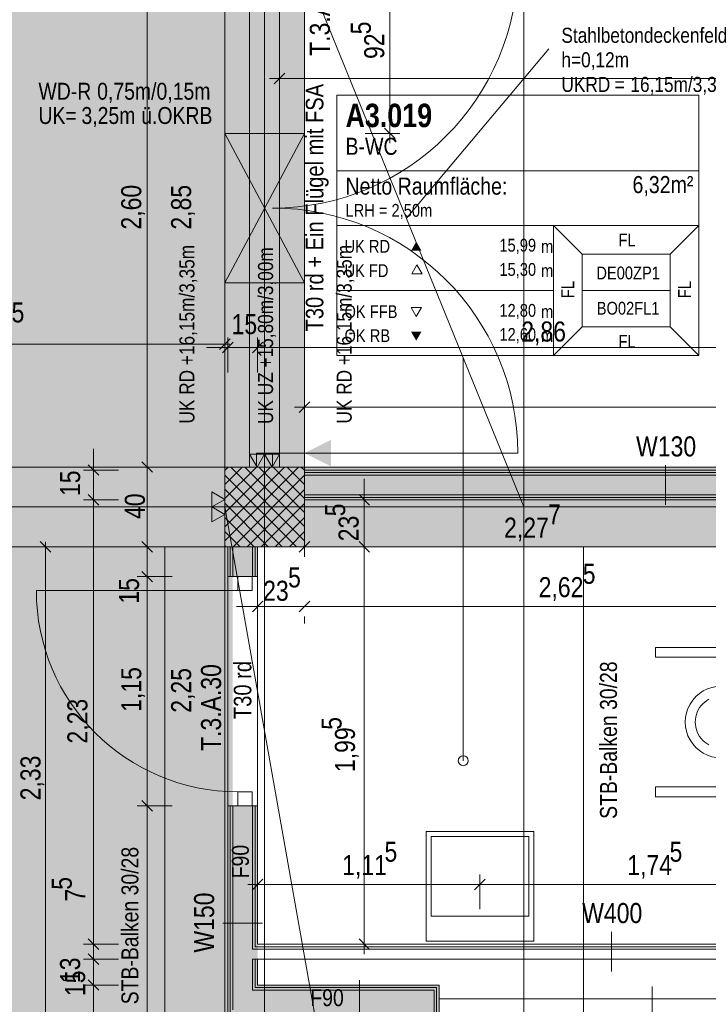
# Model space of a CAD drawing. Extents: x -620 to 300, y 62 to 1112.
# Tile 66 of 71: x -481 to -412, y 725 to 824. Entities that reach past the tile are written whole.
import ezdxf
from ezdxf.lldxf.tags import DXFTag

# ---------------------------------------------------------------- set-up
doc = ezdxf.new("R2010")
doc.units = 0
doc.layers.get('0').update_dxf_attribs({"lineweight": 13})
for name, color, linetype, lineweight, true_color in [('00 -Bauelemente -Dämmung innen', 7, 'Continuous', 9, 0xff7fe6), ('00 -Bauelemente -Gipskarton', 7, 'Continuous', 9, 0xff7fe6), ('30 -33 Aussenwände- 3 Aussenstützen', 7, 'Continuous', 50, 0x0000dd), ('30 -34 Innenwände- 11 Durchbruch', 4, 'Continuous', 9, 0x00ffff), ('30 -34 Innenwände- 2 nichttragend', 7, 'Continuous', 18, 0xff7fe6), ('30 -34 Innenwände- 4 Türen_Fenster', 7, 'Continuous', 15, 0x9955ff), ('30 -35 Decken- 1 Konstruktion-Träger- Stahlbeton', 7, 'grob-A06GA1998I', 13, 0x33aa00), ('30 -35 Decken- 1 Konstruktion-Träger- Stahlbeton -Ortbeton', 7, 'grob-A06GA1998I', 13, 0x33aa00), ('40 -41 Abwasser_Wasser_Gas- 1 Abwasser + sanitäre Anlagen', 7, 'Continuous', 9, 0xff6633), ('70 -72 Beschriftung- 1 Beschriftung allgemein', 7, 'Continuous', 9, 0xff6633), ('70 -72 Beschriftung- 2 Beschriftung Bauteile', 7, 'Continuous', 9, 0x9999ff), ('70 -75 Raumstempel- 1 Raumstempel', 1, 'Continuous', 50, 0xff0000), ('70 -75 Raumstempel-2 Verweislinie', 3, 'Continuous', 9, 0x00ff00), ('70 -76 Bemaßung- 2 Allgemein', 7, 'Continuous', 5, 0x6666cc), ('iwb_Layout BA_Markierung', 7, 'Continuous', 9, 0xbadcdc), ('iwb_Schraffur_F90_feuerbestaendig', 1, 'Continuous', 13, 0xff0000), ('iwb_Schraffur_Unterzug', 7, 'Continuous', 5, 0xffffcc)]:
    doc.layers.add(name, color=color, linetype=linetype, lineweight=lineweight, true_color=true_color)
for name, color, linetype, lineweight in [('70 -71 Achsen- 1 Gebäudeachsen', 7, 'STRICHPUNKT2-A06GA19A8I', 18), ('70 -75 Raumstempel- 3 Wandstempel', 7, 'Continuous', 50), ('Keine', 7, 'Continuous', 9), ('Keine-1', 7, 'Continuous', 15)]:
    doc.layers.add(name, color=color, linetype=linetype, lineweight=lineweight)
doc.styles.get("Standard").update_dxf_attribs({"font": 'ARIALN.TTF'})
tags = doc.linetypes.add('fein_strichliert-A06GA19B8I', pattern=[4, 1, -2, 1]).pattern_tags.tags
tags[8:9] = [DXFTag(74, 4), DXFTag(75, 0), DXFTag(340, '0'), DXFTag(46, 0.0), DXFTag(50, 0.0), DXFTag(44, 0.0), DXFTag(45, 0.0)]
tags[6:7] = [DXFTag(74, 4), DXFTag(75, 0), DXFTag(340, '0'), DXFTag(46, 0.0), DXFTag(50, 0.0), DXFTag(44, 0.0), DXFTag(45, 0.0)]
tags[4:5] = [DXFTag(74, 4), DXFTag(75, 0), DXFTag(340, '0'), DXFTag(46, 0.0), DXFTag(50, 0.0), DXFTag(44, 0.0), DXFTag(45, 0.0)]
tags = doc.linetypes.add('grob-A06GA1998I', pattern=[14, 3, -8, 3]).pattern_tags.tags
tags[8:9] = [DXFTag(74, 4), DXFTag(75, 0), DXFTag(340, '0'), DXFTag(46, 0.0), DXFTag(50, 0.0), DXFTag(44, 0.0), DXFTag(45, 0.0)]
tags[6:7] = [DXFTag(74, 4), DXFTag(75, 0), DXFTag(340, '0'), DXFTag(46, 0.0), DXFTag(50, 0.0), DXFTag(44, 0.0), DXFTag(45, 0.0)]
tags[4:5] = [DXFTag(74, 4), DXFTag(75, 0), DXFTag(340, '0'), DXFTag(46, 0.0), DXFTag(50, 0.0), DXFTag(44, 0.0), DXFTag(45, 0.0)]
tags = doc.linetypes.add('STRICHPUNKT2-A06GA19A8I', pattern=[12.7, 6.35, -3.175, 0, -3.175]).pattern_tags.tags
tags[10:11] = [DXFTag(74, 4), DXFTag(75, 0), DXFTag(340, '0'), DXFTag(46, 0.0), DXFTag(50, 0.0), DXFTag(44, 0.0), DXFTag(45, 0.0)]
tags[8:9] = [DXFTag(74, 4), DXFTag(75, 0), DXFTag(340, '0'), DXFTag(46, 0.0), DXFTag(50, 0.0), DXFTag(44, 0.0), DXFTag(45, 0.0)]
tags[6:7] = [DXFTag(74, 4), DXFTag(75, 0), DXFTag(340, '0'), DXFTag(46, 0.0), DXFTag(50, 0.0), DXFTag(44, 0.0), DXFTag(45, 0.0)]
tags[4:5] = [DXFTag(74, 4), DXFTag(75, 0), DXFTag(340, '0'), DXFTag(46, 0.0), DXFTag(50, 0.0), DXFTag(44, 0.0), DXFTag(45, 0.0)]

# ---------------------------------------------------------------- blocks, each defined once
blk = doc.blocks.new('Polygon-A06GA1918I')
at = {"color": 0, "linetype": 'ByBlock', "lineweight": -2, "ltscale": 0.13}
blk.add_solid([(-459.485, 86.607), (-538.631, 86.396), (-459.318, 1083.814), (-538.631, 1083.814)], dxfattribs=at)
blk = doc.blocks.new('Referenz-A06GA19C8I')
at = {"layer": '00 -Bauelemente -Dämmung innen', "color": 0, "linetype": 'Continuous', "lineweight": -2, "ltscale": 0.13}
for p, q in [((-452.176, 777.814), (-295.176, 777.814)), ((-452.176, 775.814), (-399.176, 775.814)), ((-459.376, 770.614), (-459.376, 767.614)), ((-457.376, 770.614), (-457.376, 767.614)), ((-459.376, 744.614), (-459.376, 724.114)), ((-457.376, 744.614), (-457.376, 730.214)), ((-399.176, 730.214), (-457.376, 730.214)), ((-456.876, 729.214), (-457.376, 729.214)), ((-457.376, 729.214), (-457.376, 726.114)), ((-398.176, 729.214), (-456.876, 729.214)), ((-439.176, 726.114), (-457.376, 726.114)), ((-439.176, 687.264), (-439.176, 726.114)), ((-438.676, 725.214), (-394.176, 725.214))]:
    blk.add_line(p, q, dxfattribs=at)
at = {"layer": '00 -Bauelemente -Gipskarton', "color": 0, "linetype": 'Continuous', "lineweight": -2, "ltscale": 0.13}
for p, q in [((-452.176, 778.314), (-295.176, 778.314)), ((-452.176, 778.064), (-295.176, 778.064)), ((-452.176, 777.814), (-295.176, 777.814)), ((-452.176, 775.814), (-399.176, 775.814)), ((-452.176, 775.564), (-399.426, 775.564)), ((-452.176, 775.314), (-399.676, 775.314)), ((-459.876, 770.614), (-459.876, 767.614)), ((-459.626, 770.614), (-459.626, 767.614)), ((-459.376, 770.614), (-459.376, 767.614)), ((-457.376, 770.614), (-457.376, 767.614)), ((-457.126, 770.614), (-457.126, 767.614)), ((-456.876, 770.614), (-456.876, 767.614)), ((-459.876, 744.614), (-459.876, 723.614)), ((-459.626, 744.614), (-459.626, 723.864)), ((-459.376, 744.614), (-459.376, 724.114)), ((-457.376, 744.614), (-457.376, 730.214)), ((-457.126, 744.614), (-457.126, 730.464)), ((-456.876, 744.614), (-456.876, 730.714)), ((-399.426, 730.464), (-457.126, 730.464)), ((-399.676, 730.714), (-456.876, 730.714)), ((-399.176, 730.214), (-457.376, 730.214)), ((-457.376, 729.214), (-457.376, 726.114)), ((-457.126, 729.214), (-457.126, 726.364)), ((-456.876, 729.214), (-456.876, 726.614)), ((-438.676, 726.614), (-456.876, 726.614)), ((-438.676, 687.764), (-438.676, 726.614)), ((-439.176, 726.114), (-457.376, 726.114)), ((-438.926, 726.364), (-457.126, 726.364)), ((-439.176, 687.264), (-439.176, 726.114)), ((-438.926, 687.514), (-438.926, 726.364))]:
    blk.add_line(p, q, dxfattribs=at)
at = {"layer": '30 -33 Aussenwände- 3 Aussenstützen', "color": 0, "lineweight": -2}
for p, q in [((-460.176, 778.27), (-459.832, 778.614)), ((-460.176, 776.856), (-458.418, 778.614)), ((-460.176, 775.441), (-457.004, 778.614)), ((-460.176, 774.027), (-455.59, 778.614)), ((-460.176, 772.613), (-454.176, 778.614)), ((-460.176, 771.199), (-452.761, 778.614)), ((-459.57, 778.614), (-452.176, 771.22)), ((-458.156, 778.614), (-452.176, 772.634)), ((-456.742, 778.614), (-452.176, 774.048)), ((-455.328, 778.614), (-452.176, 775.462)), ((-453.913, 778.614), (-452.176, 776.877)), ((-452.499, 778.614), (-452.176, 778.291)), ((-460.176, 777.805), (-452.984, 770.614)), ((-459.347, 770.614), (-452.176, 777.785)), ((-460.176, 776.391), (-454.399, 770.614)), ((-457.933, 770.614), (-452.176, 776.37)), ((-460.176, 774.977), (-455.813, 770.614)), ((-456.519, 770.614), (-452.176, 774.956)), ((-456.176, 775.614), (-456.176, 773.614)), ((-457.176, 774.614), (-455.176, 774.614)), ((-460.176, 773.563), (-457.227, 770.614)), ((-455.105, 770.614), (-452.176, 773.542)), ((-460.176, 772.149), (-458.641, 770.614)), ((-453.69, 770.614), (-452.176, 772.128)), ((-460.176, 770.734), (-460.056, 770.614)), ((-452.276, 770.614), (-452.176, 770.713))]:
    blk.add_line(p, q, dxfattribs=at)
at = {"layer": '30 -33 Aussenwände- 3 Aussenstützen', "color": 0, "linetype": 'Continuous', "lineweight": -2, "ltscale": 0.13}
for p, q in [((-452.176, 778.614), (-460.176, 778.614)), ((-460.176, 778.614), (-460.176, 770.614)), ((-452.176, 770.614), (-452.176, 778.614)), ((-460.176, 770.614), (-452.176, 770.614))]:
    blk.add_line(p, q, dxfattribs=at)
at = {"layer": '30 -34 Innenwände- 11 Durchbruch', "color": 0, "linetype": 'Continuous', "lineweight": -2, "ltscale": 0.13}
for p, q in [((-460.176, 797.114), (-460.176, 812.114)), ((-460.176, 812.114), (-452.176, 797.114)), ((-452.176, 812.114), (-460.176, 797.114)), ((-460.176, 812.114), (-452.176, 812.114)), ((-452.176, 812.114), (-460.176, 797.114)), ((-452.176, 797.114), (-460.176, 812.114)), ((-452.176, 797.114), (-452.176, 812.114)), ((-460.176, 797.114), (-452.176, 797.114))]:
    blk.add_line(p, q, dxfattribs=at)
at = {"layer": '30 -34 Innenwände- 11 Durchbruch', "color": 0, "lineweight": -2}
for points in [[(-456.176, 804.614), (-460.176, 812.114), (-456.176, 812.114)], [(-456.176, 804.614), (-456.176, 812.114), (-452.176, 812.114)], [(-456.176, 797.114), (-460.176, 797.114), (-456.176, 804.614)], [(-456.176, 797.114), (-456.176, 804.614), (-452.176, 797.114)]]:
    blk.add_solid(points, dxfattribs=at)
at = {"layer": '30 -34 Innenwände- 2 nichttragend', "color": 0, "linetype": 'Continuous', "lineweight": -2, "ltscale": 0.13}
for p, q in [((-457.676, 778.614), (-454.676, 778.614)), ((-457.676, 778.614), (-454.926, 778.614)), ((-457.676, 778.614), (-457.426, 778.614)), ((-457.426, 778.614), (-457.176, 778.614)), ((-457.176, 778.614), (-455.176, 778.614)), ((-455.176, 778.614), (-454.926, 778.614)), ((-454.926, 778.614), (-454.676, 778.614)), ((-454.926, 778.614), (-454.676, 778.614)), ((-452.176, 775.314), (-452.176, 778.314)), ((-452.176, 778.314), (-295.176, 778.314)), ((-452.176, 775.314), (-399.676, 775.314)), ((-459.876, 770.614), (-459.876, 767.614)), ((-459.876, 770.614), (-456.876, 770.614)), ((-456.876, 770.614), (-456.876, 767.614)), ((-459.876, 767.614), (-457.126, 767.614)), ((-459.876, 767.614), (-459.626, 767.614)), ((-459.626, 767.614), (-459.376, 767.614)), ((-459.376, 767.614), (-457.376, 767.614)), ((-457.376, 767.614), (-457.126, 767.614)), ((-457.126, 767.614), (-456.876, 767.614)), ((-457.126, 767.614), (-456.876, 767.614)), ((-459.876, 744.614), (-459.876, 723.614)), ((-459.876, 744.614), (-457.126, 744.614)), ((-459.876, 744.614), (-459.626, 744.614)), ((-459.626, 744.614), (-459.376, 744.614)), ((-459.376, 744.614), (-457.376, 744.614)), ((-457.376, 744.614), (-457.126, 744.614)), ((-457.126, 744.614), (-456.876, 744.614)), ((-457.126, 744.614), (-456.876, 744.614)), ((-456.876, 744.614), (-456.876, 730.714)), ((-399.676, 730.714), (-456.876, 730.714)), ((-456.876, 729.214), (-456.876, 726.614)), ((-398.176, 729.214), (-456.876, 729.214)), ((-438.676, 726.614), (-456.876, 726.614)), ((-438.676, 687.764), (-438.676, 726.614)), ((-438.676, 725.214), (-394.176, 725.214))]:
    blk.add_line(p, q, dxfattribs=at)
at = {"layer": '30 -34 Innenwände- 4 Türen_Fenster', "color": 0, "linetype": 'grob-A06GA1998I', "lineweight": -2, "ltscale": 0.13}
for p, q in [((-457.676, 830.614), (-457.676, 778.614)), ((-454.676, 830.614), (-454.676, 778.614)), ((-455.376, 780.014), (-430.776, 780.014)), ((-459.876, 767.614), (-459.876, 744.614)), ((-456.876, 767.614), (-456.876, 744.614)), ((-458.876, 766.214), (-479.076, 766.214))]:
    blk.add_line(p, q, dxfattribs=at)
at = {"layer": '30 -34 Innenwände- 4 Türen_Fenster', "color": 0, "linetype": 'Continuous', "lineweight": -2, "ltscale": 0.13}
for p, q in [((-456.976, 778.614), (-456.976, 780.014)), ((-456.976, 780.014), (-455.376, 780.014)), ((-455.376, 780.014), (-455.376, 778.614)), ((-455.376, 778.614), (-456.976, 778.614)), ((-458.876, 766.214), (-458.876, 767.614)), ((-458.876, 767.614), (-457.416, 767.614)), ((-457.416, 767.614), (-457.416, 766.214)), ((-457.416, 766.214), (-458.876, 766.214)), ((-458.876, 744.614), (-458.876, 746.014)), ((-458.876, 746.014), (-457.416, 746.014)), ((-457.416, 746.014), (-457.416, 744.614)), ((-457.416, 744.614), (-458.876, 744.614))]:
    blk.add_line(p, q, dxfattribs=at)
at = {"layer": '30 -34 Innenwände- 4 Türen_Fenster', "color": 0, "linetype": 'grob-A06GA1998I', "lineweight": -2, "ltscale": 0.13}
for centre, major_axis in [((-455.376, 829.214), (0, -24.6)), ((-455.376, 780.014), (24.6, 0)), ((-458.876, 766.214), (-20.2, 0))]:
    blk.add_ellipse(centre, major_axis=major_axis, ratio=1, start_param=0, end_param=1.570796, dxfattribs=at)
at = {"layer": '30 -35 Decken- 1 Konstruktion-Träger- Stahlbeton', "color": 0, "linetype": 'fein_strichliert-A06GA19B8I', "lineweight": -2, "ltscale": 0.13}
for p, q in [((-460.176, 830.614), (-460.176, 778.614)), ((-452.176, 830.614), (-452.176, 778.614))]:
    blk.add_line(p, q, dxfattribs=at)
at = {"layer": '30 -35 Decken- 1 Konstruktion-Träger- Stahlbeton', "color": 0, "lineweight": -2}
for p, q in [((-539.606, 778.614), (34.824, 778.614)), ((-539.606, 770.614), (34.824, 770.614))]:
    blk.add_line(p, q, dxfattribs=at)
at = {"layer": '30 -35 Decken- 1 Konstruktion-Träger- Stahlbeton', "color": 0, "linetype": 'Continuous', "lineweight": -2, "ltscale": 0.13}
blk.add_line((-452.176, 778.614), (-460.176, 778.614), dxfattribs=at)
at = {"layer": '30 -35 Decken- 1 Konstruktion-Träger- Stahlbeton -Ortbeton', "color": 0, "linetype": 'grob-A06GA1998I', "lineweight": -2, "ltscale": 0.13}
for p, q in [((-466.176, 613.614), (-466.176, 770.614)), ((-466.176, 770.614), (-460.176, 770.614)), ((-460.176, 770.614), (-460.176, 613.614)), ((-430.176, 613.614), (-430.176, 770.614)), ((-430.176, 770.614), (-424.176, 770.614)), ((-424.176, 770.614), (-424.176, 613.614))]:
    blk.add_line(p, q, dxfattribs=at)
at = {"layer": '40 -41 Abwasser_Wasser_Gas- 1 Abwasser + sanitäre Anlagen', "color": 0, "linetype": 'Continuous', "lineweight": -2, "ltscale": 0.13}
for p, q in [((-416.976, 759.514), (-416.976, 760.514)), ((-416.976, 760.514), (-399.976, 760.514)), ((-399.976, 759.514), (-416.976, 759.514)), ((-412.026, 755.023), (-411.821, 755.175)), ((-411.821, 755.175), (-411.602, 755.307)), ((-412.778, 754.009), (-412.669, 754.239)), ((-412.669, 754.239), (-412.538, 754.458)), ((-412.538, 754.458), (-412.386, 754.663)), ((-412.386, 754.663), (-412.215, 754.852)), ((-412.215, 754.852), (-412.026, 755.023)), ((-412.976, 753.014), (-412.964, 753.268)), ((-412.964, 753.268), (-412.926, 753.521)), ((-412.926, 753.521), (-412.864, 753.768)), ((-412.864, 753.768), (-412.778, 754.009)), ((-412.964, 752.759), (-412.976, 753.014)), ((-412.926, 752.506), (-412.964, 752.759)), ((-412.864, 752.259), (-412.926, 752.506)), ((-412.778, 752.019), (-412.864, 752.259)), ((-412.669, 751.788), (-412.778, 752.019)), ((-412.538, 751.569), (-412.669, 751.788)), ((-412.386, 751.364), (-412.538, 751.569)), ((-412.215, 751.175), (-412.386, 751.364)), ((-412.026, 751.004), (-412.215, 751.175)), ((-411.821, 750.852), (-412.026, 751.004)), ((-411.602, 750.721), (-411.821, 750.852)), ((-416.976, 745.514), (-416.976, 746.514)), ((-416.976, 746.514), (-399.976, 746.514)), ((-399.976, 745.514), (-416.976, 745.514)), ((-439.976, 731.014), (-439.976, 742.014)), ((-439.976, 742.014), (-429.176, 742.014)), ((-439.476, 733.514), (-439.476, 741.514)), ((-439.476, 741.514), (-429.676, 741.514)), ((-429.676, 741.514), (-429.676, 733.514)), ((-429.176, 742.014), (-429.176, 731.014)), ((-429.676, 733.514), (-439.476, 733.514)), ((-429.176, 731.014), (-439.976, 731.014))]:
    blk.add_line(p, q, dxfattribs=at)
blk.add_ellipse((-410.376, 753.014), major_axis=(0, 3.6), ratio=1, start_param=0, end_param=3.141593, dxfattribs=at)
at = {"layer": '70 -71 Achsen- 1 Gebäudeachsen', "color": 0, "linetype": 'STRICHPUNKT2-A06GA19A8I', "lineweight": -2, "ltscale": 0.13}
for p, q in [((-456.176, 1084.554), (-456.176, 85.114)), ((-539.606, 774.614), (74.639, 774.614))]:
    blk.add_line(p, q, dxfattribs=at)
at = {"layer": '70 -72 Beschriftung- 1 Beschriftung allgemein', "color": 0, "linetype": 'grob-A06GA1998I', "lineweight": -2, "ltscale": 0.13}
for p, q in [((-430.176, 774.614), (-456.176, 838.614)), ((-430.176, 605.614), (-430.176, 838.614)), ((-430.176, 605.614), (-460.176, 774.614))]:
    blk.add_line(p, q, dxfattribs=at)
at = {"layer": '70 -72 Beschriftung- 1 Beschriftung allgemein', "color": 0, "lineweight": -2}
blk.add_line((-427.653, 820.591), (-441.946, 803.584), dxfattribs=at)
at = {"layer": '70 -72 Beschriftung- 2 Beschriftung Bauteile', "color": 0, "lineweight": -2}
for p, q in [((-456.926, 778.614), (-457.676, 779.913)), ((-457.676, 779.913), (-456.176, 779.913)), ((-456.176, 779.913), (-456.926, 778.614)), ((-455.426, 778.614), (-456.176, 779.913)), ((-456.176, 779.913), (-454.676, 779.913)), ((-454.676, 779.913), (-455.426, 778.614)), ((-461.475, 776.114), (-460.176, 775.364)), ((-461.475, 774.614), (-461.475, 776.114)), ((-460.176, 775.364), (-461.475, 774.614)), ((-461.475, 774.614), (-460.176, 773.864)), ((-461.475, 773.114), (-461.475, 774.614)), ((-460.176, 773.864), (-461.475, 773.114))]:
    blk.add_line(p, q, dxfattribs=at)
for points in [[(-456.926, 778.614), (-457.676, 779.913), (-456.926, 779.913)], [(-456.926, 778.614), (-456.926, 779.913), (-456.176, 779.913)], [(-455.426, 778.614), (-456.176, 779.913), (-455.426, 779.913)], [(-455.426, 778.614), (-455.426, 779.913), (-454.676, 779.913)], [(-461.475, 774.614), (-461.475, 776.114), (-460.176, 775.364)], [(-461.475, 773.114), (-461.475, 774.614), (-460.176, 773.864)]]:
    blk.add_solid(points, dxfattribs=at)
at = {"layer": '70 -75 Raumstempel- 1 Raumstempel', "color": 0, "lineweight": -2}
for p, q in [((-448.929, 815.946), (-448.929, 789.807)), ((-412.605, 815.946), (-448.929, 815.946)), ((-412.605, 789.807), (-412.605, 815.946)), ((-412.605, 808.351), (-448.929, 808.351)), ((-448.929, 802.877), (-427.2, 802.877)), ((-424.317, 799.979), (-427.2, 802.877)), ((-412.605, 802.877), (-427.2, 802.877)), ((-427.2, 802.877), (-427.2, 789.807)), ((-415.489, 799.979), (-412.605, 802.877)), ((-424.317, 792.704), (-424.317, 799.979)), ((-424.317, 799.979), (-415.489, 799.979)), ((-415.489, 792.704), (-415.489, 799.979)), ((-440.892, 798.916), (-441.415, 798.01)), ((-440.369, 798.01), (-440.892, 798.916)), ((-441.415, 798.01), (-440.369, 798.01)), ((-448.929, 796.342), (-427.2, 796.342)), ((-415.489, 796.342), (-424.317, 796.342)), ((-440.963, 793.737), (-441.486, 794.643)), ((-441.486, 794.643), (-440.44, 794.643)), ((-440.44, 794.643), (-440.963, 793.737)), ((-424.317, 792.704), (-427.2, 789.807)), ((-424.317, 792.704), (-415.489, 792.704)), ((-415.489, 792.704), (-412.605, 789.807)), ((-412.605, 789.807), (-448.929, 789.807))]:
    blk.add_line(p, q, dxfattribs=at)
for points in [[(-440.44, 800.332), (-440.963, 801.238), (-441.486, 800.332)], [(-440.44, 792.201), (-440.963, 791.295), (-441.486, 792.201)]]:
    blk.add_solid(points, dxfattribs=at)
at = {"layer": '70 -75 Raumstempel- 3 Wandstempel', "color": 0, "linetype": 'Continuous', "lineweight": -2, "ltscale": 0.13}
for p, q in [((-415.969, 778.814), (-415.969, 774.814)), ((-460.376, 732.814), (-456.376, 732.814)), ((-421.373, 731.964), (-421.373, 727.964)), ((-446.657, 723.114), (-446.657, 727.114)), ((-417.31, 722.464), (-417.31, 726.464))]:
    blk.add_line(p, q, dxfattribs=at)
at = {"layer": '70 -75 Raumstempel-2 Verweislinie', "color": 0, "linetype": 'Continuous', "lineweight": -2, "ltscale": 0.13}
blk.add_line((-436.253, 749.134), (-436.253, 789.572), dxfattribs=at)
at = {"layer": '70 -75 Raumstempel-2 Verweislinie', "color": 0, "linetype": 'ByBlock', "lineweight": -2, "ltscale": 0.13}
blk.add_circle((-436.253, 749.134), 0.5, dxfattribs=at)
at = {"layer": '70 -76 Bemaßung- 2 Allgemein', "color": 0, "linetype": 'Continuous', "lineweight": -2, "ltscale": 0.13}
for p, q in [((-467.949, 779.674), (-467.949, 829.553)), ((-443.603, 813.174), (-443.603, 829.553)), ((-454.676, 820.114), (-454.676, 816.614)), ((-455.676, 817.614), (-453.616, 817.614)), ((-455.207, 817.083), (-454.146, 818.144)), ((-362.837, 817.614), (-453.616, 817.614)), ((-443.072, 811.583), (-444.133, 812.644)), ((-443.603, 811.114), (-443.603, 813.174)), ((-446.103, 812.114), (-442.603, 812.114)), ((-460.176, 788.954), (-460.176, 791.954)), ((-461.237, 790.954), (-505.216, 790.954)), ((-459.676, 790.954), (-461.237, 790.954)), ((-459.646, 791.485), (-460.707, 790.424)), ((-459.346, 791.144), (-460.407, 790.083)), ((-459.876, 788.114), (-459.876, 791.614)), ((-457.407, 790.083), (-456.346, 791.144)), ((-457.407, 790.083), (-456.346, 791.144)), ((-456.876, 788.114), (-456.876, 791.614)), ((-456.876, 788.114), (-456.876, 791.614)), ((-460.937, 790.614), (-461.997, 790.614)), ((-458.876, 790.614), (-460.937, 790.614)), ((-456.876, 790.614), (-459.876, 790.614)), ((-457.876, 790.614), (-455.816, 790.614)), ((-457.876, 790.614), (-455.816, 790.614)), ((-455.816, 790.614), (-454.755, 790.614)), ((-400.737, 790.614), (-455.816, 790.614)), ((-452.707, 784.083), (-451.646, 785.144)), ((-452.176, 782.114), (-452.176, 785.614)), ((-453.176, 784.614), (-451.116, 784.614)), ((-296.237, 784.614), (-451.116, 784.614)), ((-473.349, 779.374), (-473.349, 780.434)), ((-473.349, 777.314), (-473.349, 779.374)), ((-467.418, 778.083), (-468.479, 779.144)), ((-468.479, 779.144), (-467.418, 778.083)), ((-467.949, 777.614), (-467.949, 779.674)), ((-467.949, 779.614), (-467.949, 777.553)), ((-470.849, 778.314), (-474.349, 778.314)), ((-472.818, 777.783), (-473.88, 778.844)), ((-473.349, 775.314), (-473.349, 778.314)), ((-465.449, 778.614), (-468.949, 778.614)), ((-465.449, 778.614), (-468.949, 778.614)), ((-467.949, 771.674), (-467.949, 777.553)), ((-446.176, 776.374), (-446.176, 777.434)), ((-473.349, 776.314), (-473.349, 774.253)), ((-473.349, 776.314), (-473.349, 774.253)), ((-446.176, 774.314), (-446.176, 776.374)), ((-470.849, 775.314), (-474.349, 775.314)), ((-470.849, 775.314), (-474.349, 775.314)), ((-473.88, 775.844), (-472.818, 774.783)), ((-473.88, 775.844), (-472.818, 774.783)), ((-448.676, 775.314), (-445.176, 775.314)), ((-445.646, 774.783), (-446.707, 775.844)), ((-446.176, 770.614), (-446.176, 775.314)), ((-473.349, 774.253), (-473.349, 773.193)), ((-473.349, 731.774), (-473.349, 774.253)), ((-452.176, 773.1), (-452.176, 769.6)), ((-467.949, 771.674), (-467.949, 772.734)), ((-478.687, 771.144), (-477.626, 770.083)), ((-478.156, 771.114), (-478.156, 769.553)), ((-467.418, 770.083), (-468.479, 771.144)), ((-467.418, 770.083), (-468.479, 771.144)), ((-467.949, 769.614), (-467.949, 771.674)), ((-467.949, 769.614), (-467.949, 771.674)), ((-452.707, 770.069), (-451.646, 771.13)), ((-446.707, 771.144), (-445.646, 770.083)), ((-446.707, 771.144), (-445.646, 770.083)), ((-446.176, 771.614), (-446.176, 769.553)), ((-446.176, 771.614), (-446.176, 769.553)), ((-476.156, 770.614), (-479.156, 770.614)), ((-465.449, 770.614), (-468.949, 770.614)), ((-465.449, 770.614), (-468.949, 770.614)), ((-467.949, 767.614), (-467.949, 770.614)), ((-453.176, 770.6), (-451.116, 770.6)), ((-407.698, 770.6), (-451.116, 770.6)), ((-448.676, 770.614), (-445.176, 770.614)), ((-448.676, 770.614), (-445.176, 770.614)), ((-478.156, 725.074), (-478.156, 769.553)), ((-446.176, 769.553), (-446.176, 768.493)), ((-446.176, 731.774), (-446.176, 769.553)), ((-468.479, 768.144), (-467.418, 767.083)), ((-468.479, 768.144), (-467.418, 767.083)), ((-467.949, 768.614), (-467.949, 766.553)), ((-467.949, 768.614), (-467.949, 766.553)), ((-465.449, 767.614), (-468.949, 767.614)), ((-465.449, 767.614), (-468.949, 767.614)), ((-456.876, 767.114), (-456.876, 763.614)), ((-467.949, 766.553), (-467.949, 765.493)), ((-467.949, 745.674), (-467.949, 766.553)), ((-456.346, 765.144), (-457.407, 764.083)), ((-452.707, 764.083), (-451.646, 765.144)), ((-452.707, 764.083), (-451.646, 765.144)), ((-457.937, 764.614), (-458.997, 764.614)), ((-455.876, 764.614), (-457.937, 764.614)), ((-452.176, 764.614), (-456.876, 764.614)), ((-453.176, 764.614), (-451.116, 764.614)), ((-453.176, 764.614), (-451.116, 764.614)), ((-451.116, 764.614), (-450.055, 764.614)), ((-400.737, 764.614), (-451.116, 764.614)), ((-452.176, 762.914), (-452.176, 763.614)), ((-452.176, 762.914), (-452.176, 763.614)), ((-467.949, 743.614), (-467.949, 745.674)), ((-467.949, 745.614), (-467.949, 743.553)), ((-465.449, 744.614), (-468.949, 744.614)), ((-465.449, 744.614), (-468.949, 744.614)), ((-467.418, 744.083), (-468.479, 745.144)), ((-468.479, 745.144), (-467.418, 744.083)), ((-467.949, 646.974), (-467.949, 743.553)), ((-456.876, 734.214), (-456.876, 737.714)), ((-434.576, 734.214), (-434.576, 737.714)), ((-434.576, 734.214), (-434.576, 737.714)), ((-457.876, 736.714), (-455.816, 736.714)), ((-457.407, 736.183), (-456.346, 737.244)), ((-435.637, 736.714), (-455.816, 736.714)), ((-433.576, 736.714), (-435.637, 736.714)), ((-435.576, 736.714), (-433.516, 736.714)), ((-434.046, 737.244), (-435.107, 736.183)), ((-435.107, 736.183), (-434.046, 737.244)), ((-400.737, 736.714), (-433.516, 736.714)), ((-473.349, 731.774), (-473.349, 732.834)), ((-473.349, 729.714), (-473.349, 731.774)), ((-473.349, 729.714), (-473.349, 731.774)), ((-446.176, 729.714), (-446.176, 731.774)), ((-470.849, 730.714), (-474.349, 730.714)), ((-470.849, 730.714), (-474.349, 730.714)), ((-472.818, 730.183), (-473.88, 731.244)), ((-472.818, 730.183), (-473.88, 731.244)), ((-473.349, 730.274), (-473.349, 731.334)), ((-473.349, 729.214), (-473.349, 730.714)), ((-448.676, 730.714), (-445.176, 730.714)), ((-445.646, 730.183), (-446.707, 731.244)), ((-473.88, 729.744), (-472.818, 728.683)), ((-472.818, 728.683), (-473.88, 729.744)), ((-473.349, 728.214), (-473.349, 730.274)), ((-473.349, 730.214), (-473.349, 728.153)), ((-470.849, 729.214), (-474.349, 729.214)), ((-470.849, 729.214), (-474.349, 729.214)), ((-473.349, 726.614), (-473.349, 729.214)), ((-473.349, 727.674), (-473.349, 728.734)), ((-473.349, 728.153), (-473.349, 727.093)), ((-473.349, 725.614), (-473.349, 727.674)), ((-473.349, 727.614), (-473.349, 725.553)), ((-470.849, 726.614), (-474.349, 726.614)), ((-470.849, 726.614), (-474.349, 726.614)), ((-473.88, 727.144), (-472.818, 726.083)), ((-472.818, 726.083), (-473.88, 727.144)), ((-473.349, 723.614), (-473.349, 726.614)), ((-473.349, 725.553), (-473.349, 724.493)), ((-478.156, 723.514), (-478.156, 725.074))]:
    blk.add_line(p, q, dxfattribs=at)
at = {"layer": '70 -76 Bemaßung- 2 Allgemein', "color": 0, "lineweight": -2}
for points in [[(-462.847, 778.682), (-460.176, 780.014), (-462.845, 781.352)], [(-457.506, 778.682), (-460.176, 780.014), (-457.507, 781.352)], [(-454.847, 778.682), (-452.176, 780.014), (-454.845, 781.352)], [(-449.506, 778.682), (-452.176, 780.014), (-449.507, 781.352)]]:
    blk.add_solid(points, dxfattribs=at)
at = {"layer": 'Keine-1', "color": 0, "linetype": 'Continuous', "lineweight": -2, "ltscale": 0.13}
for p, q in [((-466.176, 613.614), (-466.176, 770.614)), ((-466.176, 770.614), (-460.176, 770.614)), ((-460.176, 770.614), (-460.176, 613.614))]:
    blk.add_line(p, q, dxfattribs=at)
at = {"layer": '30 -34 Innenwände- 11 Durchbruch', "color": 0, "linetype": 'Continuous', "lineweight": -2, "ltscale": 0.13, "char_height": 1.7, "attachment_point": 1}
for s, insert in [('{\\fArial Narrow;WD-R}', (-478.863, 817.191)), ('{\\fArial Narrow;0,75m/0,15m}', (-472.976, 817.191)), ('{\\fArial Narrow;UK=}', (-478.863, 814.755)), ('{\\fArial Narrow;3,25m}', (-474.553, 814.755)), ('{\\fArial Narrow;ü.OKRB}', (-468.554, 814.755))]:
    blk.add_mtext(s, dxfattribs=dict(at, insert=insert))
at = {"layer": '70 -72 Beschriftung- 1 Beschriftung allgemein', "color": 0, "linetype": 'Continuous', "lineweight": -2, "ltscale": 0.13, "char_height": 1.51033, "attachment_point": 1}
for s, insert in [('{\\fArial Narrow;Stahlbetondeckenfeld}', (-426.401, 822.712)), ('{\\fArial Narrow;h=0,12m}', (-426.401, 820.255)), ('{\\fArial Narrow;UKRD}', (-426.401, 817.78)), ('{\\fArial Narrow;16,15m/3,35m}', (-419.479, 817.78)), ('{\\fArial Narrow;=}', (-421.061, 817.78))]:
    blk.add_mtext(s, dxfattribs=dict(at, insert=insert))
at = {"layer": '70 -72 Beschriftung- 1 Beschriftung allgemein', "color": 0, "linetype": 'Continuous', "lineweight": -2, "ltscale": 0.13, "char_height": 1.7, "attachment_point": 1, "rotation": 90}
for insert in [(-422.529, 743.297), (-470.542, 724.681)]:
    blk.add_mtext('{\\fArial Narrow;STB-Balken 30/28}', dxfattribs=dict(at, insert=insert))
at = {"layer": '70 -75 Raumstempel- 1 Raumstempel', "color": 0, "linetype": 'Continuous', "lineweight": -2, "ltscale": 0.13, "attachment_point": 1}
for s, insert, char_height, rotation in [('{\\fArial Narrow|b1|i0;A3.019}', (-448.062, 815.089), 2.3536, 0), ('{\\fArial Narrow;B-WC}', (-448.062, 811.669), 1.71171, 0), ('{\\fArial Narrow;Netto Raumfläche:}', (-448.062, 807.672), 1.71171, 0), ('{\\fArial Narrow;6,32m²}', (-419.267, 807.826), 1.71171, 0), ('{\\fArial Narrow;LRH = 2,50m}', (-448.062, 805.023), 1.28378, 0), ('{\\fArial Narrow;FL}', (-420.671, 802.044), 1.28378, 0), ('{\\fArial Narrow;UK RD}', (-448.164, 801.411), 1.28378, 0), ('{\\fArial Narrow;15,99}', (-432.624, 801.526), 1.28378, 0), ('{\\fArial Narrow;m}', (-428.444, 801.401), 1.28378, 0), ('{\\fArial Narrow;UK FD}', (-448.164, 798.978), 1.28378, 0), ('{\\fArial Narrow;15,30}', (-432.622, 799.092), 1.28378, 0), ('{\\fArial Narrow;DE00ZP1}', (-422.896, 798.742), 1.28378, 0), ('{\\fArial Narrow;m}', (-428.444, 798.967), 1.28378, 0), ('{\\fArial Narrow;FL}', (-426.403, 795.574), 1.28378, 90), ('{\\fArial Narrow;FL}', (-414.691, 795.574), 1.28378, 90), ('{\\fArial Narrow;OK FFB}', (-448.164, 794.858), 1.28378, 0), ('{\\fArial Narrow;12,80}', (-432.622, 794.983), 1.28378, 0), ('{\\fArial Narrow;BO02FL1}', (-422.858, 795.199), 1.28378, 0), ('{\\fArial Narrow;m}', (-428.444, 794.858), 1.28378, 0), ('{\\fArial Narrow;OK RB}', (-448.164, 792.444), 1.28378, 0), ('{\\fArial Narrow;12,60}', (-432.622, 792.569), 1.28378, 0), ('{\\fArial Narrow;m}', (-428.444, 792.444), 1.28378, 0), ('{\\fArial Narrow;FL}', (-420.671, 791.875), 1.28378, 0)]:
    blk.add_mtext(s, dxfattribs=dict(at, insert=insert, char_height=char_height, rotation=rotation))
at = {"layer": '70 -75 Raumstempel- 3 Wandstempel', "color": 0, "linetype": 'Continuous', "lineweight": -2, "ltscale": 0.13, "attachment_point": 1}
for s, insert, char_height in [('{\\fArial Narrow;W130}', (-418.911, 781.692), 2.01377), ('{\\fArial Narrow;W400}', (-424.315, 734.846), 2.01377), ('{\\fArial Narrow;F90}', (-451.591, 726.193), 1.7)]:
    blk.add_mtext(s, dxfattribs=dict(at, insert=insert, char_height=char_height))
at = {"layer": '70 -75 Raumstempel- 3 Wandstempel', "color": 0, "linetype": 'Continuous', "lineweight": -2, "ltscale": 0.13, "attachment_point": 1, "rotation": 90}
for s, insert, char_height in [('{\\fArial Narrow;F90}', (-459.455, 737.328), 1.7), ('{\\fArial Narrow;W150}', (-463.255, 729.872), 2.01377)]:
    blk.add_mtext(s, dxfattribs=dict(at, insert=insert, char_height=char_height))
at = {"layer": '70 -76 Bemaßung- 2 Allgemein', "color": 0, "linetype": 'Continuous', "lineweight": -2, "ltscale": 0.13, "attachment_point": 1, "rotation": 90}
for s, insert, char_height in [('{\\fArial Narrow;5}', (-447.531, 822.053), 2.01377), ('{\\fArial Narrow;92}', (-446.188, 819.58), 2.01377), ('{\\fArial Narrow;2,60}', (-470.564, 802.455), 2.01377), ('{\\fArial Narrow;2,85}', (-465.558, 802.449), 2.01377), ('{\\fArial Narrow;UK RD +16,15m/3,35m}', (-464.727, 782.98), 1.51033), ('{\\fArial Narrow;UK UZ +15,80m/3,00m}', (-456.839, 782.937), 1.51033), ('{\\fArial Narrow;UK RD +16,15m/3,35m}', (-448.952, 782.98), 1.51033), ('{\\fArial Narrow;15}', (-476.7, 775.702), 2.01377), ('{\\fArial Narrow;40}', (-470.2, 773.397), 2.01377), ('{\\fArial Narrow;5}', (-450.104, 773.668), 2.01377), ('{\\fArial Narrow;23}', (-448.762, 771.166), 2.01377), ('{\\fArial Narrow;15}', (-470.791, 764.904), 2.01377), ('{\\fArial Narrow;1,15}', (-470.564, 754.04), 2.01377), ('{\\fArial Narrow;2,25}', (-465.558, 753.949), 2.01377), ('{\\fArial Narrow;2,23}', (-475.965, 750.855), 2.01377), ('{\\fArial Narrow;5}', (-450.469, 752.239), 2.01377), ('{\\fArial Narrow;1,99}', (-449.126, 747.994), 2.01377), ('{\\fArial Narrow;2,33}', (-480.672, 745.155), 2.01377), ('{\\fArial Narrow;5}', (-477.534, 736.179), 2.01377), ('{\\fArial Narrow;7}', (-476.191, 735), 2.01377), ('{\\fArial Narrow;13}', (-476.7, 726.808), 2.01377), ('{\\fArial Narrow;15}', (-476.191, 725.502), 2.01377)]:
    blk.add_mtext(s, dxfattribs=dict(at, insert=insert, char_height=char_height))
at = {"layer": '70 -76 Bemaßung- 2 Allgemein', "color": 0, "linetype": 'Continuous', "lineweight": -2, "ltscale": 0.13, "char_height": 2.01377, "attachment_point": 1}
for s, insert in [('{\\fArial Narrow;5}', (-481.56, 795.147)), ('{\\fArial Narrow;15}', (-459.488, 793.965)), ('{\\fArial Narrow;2,86}', (-430.435, 793.229)), ('{\\fArial Narrow;7}', (-427.729, 774.876)), ('{\\fArial Narrow;2,27}', (-432.155, 773.534)), ('{\\fArial Narrow;5}', (-453.822, 768.542)), ('{\\fArial Narrow;5}', (-424.26, 768.906)), ('{\\fArial Narrow;23}', (-456.324, 767.199)), ('{\\fArial Narrow;2,62}', (-428.686, 767.564)), ('{\\fArial Narrow;5}', (-444.151, 741.006)), ('{\\fArial Narrow;5}', (-415.551, 741.006)), ('{\\fArial Narrow;1,11}', (-448.396, 739.664)), ('{\\fArial Narrow;1,74}', (-419.796, 739.664))]:
    blk.add_mtext(s, dxfattribs=dict(at, insert=insert))
at = {"layer": 'Keine', "color": 0, "linetype": 'Continuous', "lineweight": -2, "ltscale": 0.13, "attachment_point": 1, "rotation": 90}
for s, insert, char_height in [('{\\fArial Narrow;T.3.A.31}', (-451.641, 819.89), 2.01377), ('{\\fArial Narrow;T30 rd + Ein Flügel mit FSA}', (-452.044, 792.227), 1.76205), ('{\\fArial Narrow;T.3.A.30}', (-462.556, 750.108), 2.01377), ('{\\fArial Narrow;T30 rd}', (-459.27, 753.31), 1.76205)]:
    blk.add_mtext(s, dxfattribs=dict(at, insert=insert, char_height=char_height))
blk = doc.blocks.new('Referenz-A06GA19E8I')
at = {"layer": 'iwb_Schraffur_F90_feuerbestaendig', "linetype": 'Continuous', "ltscale": 0.13}
for points in [[(-459.876, 778.614), (-456.676, 778.614), (-453.676, 778.614), (-453.676, 770.614), (-456.876, 770.614), (-456.876, 767.614), (-459.876, 767.614)], [(-459.876, 744.614), (-456.876, 744.614), (-456.876, 726.614), (-438.676, 726.614), (-438.676, 645.914), (-455.376, 645.914), (-455.376, 633.014), (-456.976, 633.014), (-456.976, 648.914), (-441.176, 648.914), (-441.176, 723.614), (-459.876, 723.614)]]:
    blk.add_hatch(color=256, dxfattribs=at).paths.add_polyline_path(points)
at = {"layer": 'iwb_Schraffur_Unterzug', "linetype": 'Continuous', "ltscale": 0.13}
for points in [[(-460.176, 778.614), (-460.176, 830.614), (-452.176, 778.614), (-452.176, 830.614)], [(-539.606, 778.614), (74.639, 778.614), (74.639, 774.468)], [(-539.606, 778.614), (74.639, 774.468), (-539.606, 776.96)], [(-539.606, 776.96), (74.639, 774.468), (74.639, 770.614)], [(-539.606, 776.96), (74.639, 770.614), (-539.606, 770.614)]]:
    blk.add_solid(points, dxfattribs=at)

msp = doc.modelspace()

# ---------------------------------------------------------------- block references
at = {"color": 8, "lineweight": 13, "ltscale": 0.13, "true_color": 0x808080}
msp.add_blockref('Referenz-A06GA19C8I', (0, 0), dxfattribs=at)
at = {"color": 8, "lineweight": 25, "ltscale": 0.25, "true_color": 0x808080}
msp.add_blockref('Referenz-A06GA19E8I', (0, 0), dxfattribs=at)
at = {"layer": 'iwb_Layout BA_Markierung', "ltscale": 0.13}
msp.add_blockref('Polygon-A06GA1918I', (0, 0), dxfattribs=at)

doc.saveas('drawing.dxf')
